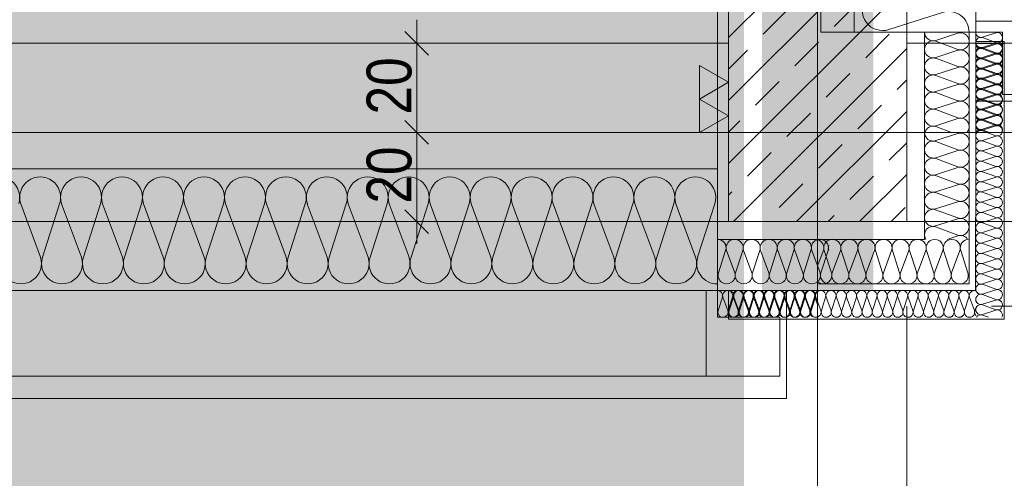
# Model space of a CAD drawing. Extents: x -620 to 300, y 62 to 1162.
# Tile 4 of 49: x -491 to -447, y 204 to 225. Entities that reach past the tile are written whole.
import ezdxf
from ezdxf.lldxf.tags import DXFTag

# ---------------------------------------------------------------- set-up
doc = ezdxf.new("R2010")
doc.units = 0
doc.layers.get('0').update_dxf_attribs({"lineweight": 13})
for name, color, linetype, lineweight, true_color in [('30 -33 Aussenwände- 2 nichttragend', 7, 'Continuous', 9, 0x003dff), ('30 -33 Aussenwände- 3 Aussenstützen', 7, 'Continuous', 50, 0x0000dd), ('30 -33 Aussenwände- 7 Fassade_ Elemente', 7, 'Continuous', 9, 0x00aacc), ('30 -35 Decken- 1 Konstruktion-Träger- Stahlbeton', 7, 'Continuous', 13, 0x33aa00), ('70 -72 Beschriftung- 1 Beschriftung allgemein', 7, 'Continuous', 9, 0xff6633), ('70 -72 Beschriftung- 2 Beschriftung Bauteile', 7, 'Continuous', 9, 0x9999ff), ('70 -76 Bemaßung- 2 Allgemein', 9, 'Continuous', 5, 0x808080), ('iwb_Layout BA_Markierung', 7, 'Continuous', 9, 0xbadcdc), ('iwb_Schraffur_F90_feuerbestaendig', 1, 'Continuous', 13, 0xff0000), ('iwb_Schraffur_Unterzug', 7, 'Continuous', 5, 0xffffcc)]:
    doc.layers.add(name, color=color, linetype=linetype, lineweight=lineweight, true_color=true_color)
doc.layers.add('70 -71 Achsen- 1 Gebäudeachsen', color=7, linetype='STRICHPUNKT2-A06G945V8I', lineweight=18)
doc.styles.get("Standard").update_dxf_attribs({"font": 'ARIALN.TTF'})
tags = doc.linetypes.add('fein_strichliert-A06G945W8I', pattern=[4, 1, -2, 1]).pattern_tags.tags
tags[8:9] = [DXFTag(74, 4), DXFTag(75, 0), DXFTag(340, '0'), DXFTag(46, 0.0), DXFTag(50, 0.0), DXFTag(44, 0.0), DXFTag(45, 0.0)]
tags[6:7] = [DXFTag(74, 4), DXFTag(75, 0), DXFTag(340, '0'), DXFTag(46, 0.0), DXFTag(50, 0.0), DXFTag(44, 0.0), DXFTag(45, 0.0)]
tags[4:5] = [DXFTag(74, 4), DXFTag(75, 0), DXFTag(340, '0'), DXFTag(46, 0.0), DXFTag(50, 0.0), DXFTag(44, 0.0), DXFTag(45, 0.0)]
tags = doc.linetypes.add('STRICHPUNKT2-A06G945V8I', pattern=[12.7, 6.35, -3.175, 0, -3.175]).pattern_tags.tags
tags[10:11] = [DXFTag(74, 4), DXFTag(75, 0), DXFTag(340, '0'), DXFTag(46, 0.0), DXFTag(50, 0.0), DXFTag(44, 0.0), DXFTag(45, 0.0)]
tags[8:9] = [DXFTag(74, 4), DXFTag(75, 0), DXFTag(340, '0'), DXFTag(46, 0.0), DXFTag(50, 0.0), DXFTag(44, 0.0), DXFTag(45, 0.0)]
tags[6:7] = [DXFTag(74, 4), DXFTag(75, 0), DXFTag(340, '0'), DXFTag(46, 0.0), DXFTag(50, 0.0), DXFTag(44, 0.0), DXFTag(45, 0.0)]
tags[4:5] = [DXFTag(74, 4), DXFTag(75, 0), DXFTag(340, '0'), DXFTag(46, 0.0), DXFTag(50, 0.0), DXFTag(44, 0.0), DXFTag(45, 0.0)]

# ---------------------------------------------------------------- blocks, each defined once
blk = doc.blocks.new('Polygon-A06G945N8I')
at = {"color": 0, "linetype": 'ByBlock', "lineweight": -2, "ltscale": 0.13}
blk.add_solid([(-458.903, 86.609), (-538.631, 86.396), (-458.736, 1083.814), (-538.631, 1083.814)], dxfattribs=at)
blk = doc.blocks.new('Referenz-A06G945X8I')
at = {"layer": '30 -33 Aussenwände- 2 nichttragend', "color": 0, "linetype": 'fein_strichliert-A06G945W8I', "lineweight": -2, "ltscale": 0.13}
blk.add_line((-538.631, 215.453), (-459.58, 215.453), dxfattribs=at)
at = {"layer": '30 -33 Aussenwände- 3 Aussenstützen', "color": 0, "lineweight": -2}
for p, q in [((-459.58, 223.713), (-455.839, 227.453)), ((-459.58, 220.884), (-453.01, 227.453)), ((-459.58, 218.056), (-451.58, 226.056)), ((-454.837, 224.213), (-453.776, 225.273)), ((-458.019, 223.859), (-456.958, 224.92)), ((-453.423, 222.799), (-452.362, 223.859)), ((-456.604, 222.445), (-455.544, 223.506)), ((-459.58, 222.298), (-458.726, 223.152)), ((-459.354, 215.453), (-451.58, 223.227)), ((-455.19, 221.031), (-454.13, 222.092)), ((-458.372, 220.677), (-457.312, 221.738)), ((-452.008, 221.384), (-451.58, 221.813)), ((-453.776, 219.617), (-452.715, 220.677)), ((-456.958, 219.263), (-455.897, 220.324)), ((-456.525, 215.453), (-451.58, 220.399)), ((-455.58, 218.453), (-455.58, 220.453)), ((-459.58, 219.47), (-459.079, 219.97)), ((-456.58, 219.453), (-454.58, 219.453)), ((-455.544, 217.849), (-454.483, 218.91)), ((-452.362, 218.202), (-451.58, 218.985)), ((-458.726, 217.495), (-457.665, 218.556)), ((-454.13, 216.435), (-453.069, 217.495)), ((-453.697, 215.453), (-451.58, 217.571)), ((-457.312, 216.081), (-456.251, 217.142)), ((-459.58, 216.642), (-459.433, 216.788)), ((-455.111, 215.453), (-454.837, 215.728)), ((-452.282, 215.453), (-451.655, 216.081))]:
    blk.add_line(p, q, dxfattribs=at)
at = {"layer": '30 -33 Aussenwände- 3 Aussenstützen', "color": 0, "linetype": 'Continuous', "lineweight": -2, "ltscale": 0.13}
for p, q in [((-459.58, 227.453), (-459.58, 215.453)), ((-451.58, 215.453), (-451.58, 227.453)), ((-459.58, 215.453), (-451.58, 215.453))]:
    blk.add_line(p, q, dxfattribs=at)
at = {"layer": '30 -33 Aussenwände- 7 Fassade_ Elemente', "color": 0, "linetype": 'Continuous', "lineweight": -2, "ltscale": 0.13}
for p, q in [((-448.48, 324.953), (-448.48, 218.953)), ((-455.44, 319.953), (-455.44, 223.953)), ((-453.94, 223.953), (-453.94, 319.953)), ((-448.48, 224.453), (-448.48, 319.453)), ((-460.08, 227.453), (-460.08, 212.353)), ((-449.98, 224.84), (-452.38, 224.069)), ((-448.48, 224.453), (-448.48, 223.953)), ((-444.64, 224.453), (-448.48, 224.453)), ((-444.64, 224.453), (-448.48, 224.453)), ((-455.44, 223.953), (-448.48, 223.953)), ((-450.78, 223.953), (-453.94, 223.953)), ((-450.78, 218.953), (-450.78, 223.953)), ((-450.28, 223.584), (-449.28, 223.905)), ((-448.78, 218.952), (-448.78, 223.975)), ((-448.48, 223.953), (-447.28, 223.953)), ((-448.48, 223.953), (-448.48, 220.853)), ((-448.179, 223.732), (-447.579, 223.924)), ((-447.58, 223.487), (-448.179, 223.709)), ((-447.28, 223.953), (-447.28, 221.153)), ((-449.28, 223.177), (-450.28, 223.546)), ((-448.483, 223.45), (-447.203, 223.45)), ((-448.48, 223.533), (-447.2, 223.533)), ((-448.183, 223.228), (-447.583, 223.421)), ((-448.18, 223.272), (-447.58, 223.464)), ((-447.58, 223.027), (-448.18, 223.249)), ((-447.2, 218.952), (-447.2, 223.533)), ((-450.28, 222.818), (-449.28, 223.139)), ((-447.583, 222.984), (-448.183, 223.206)), ((-448.183, 222.769), (-447.583, 222.962)), ((-448.183, 222.769), (-447.583, 222.962)), ((-448.18, 222.812), (-447.58, 223.005)), ((-449.28, 222.411), (-450.28, 222.78)), ((-450.28, 222.052), (-449.28, 222.373)), ((-447.583, 222.524), (-448.183, 222.746)), ((-447.583, 222.524), (-448.183, 222.746)), ((-448.183, 222.309), (-447.583, 222.502)), ((-448.181, 222.353), (-447.58, 222.545)), ((-447.58, 222.568), (-448.18, 222.79)), ((-449.28, 221.645), (-450.28, 222.014)), ((-447.583, 222.065), (-448.183, 222.287)), ((-448.183, 221.849), (-447.583, 222.042)), ((-447.581, 222.108), (-448.181, 222.33)), ((-448.181, 221.893), (-447.581, 222.085)), ((-450.28, 221.286), (-449.28, 221.607)), ((-447.583, 221.605), (-448.183, 221.827)), ((-448.183, 221.39), (-447.583, 221.583)), ((-447.581, 221.648), (-448.181, 221.871)), ((-448.181, 221.433), (-447.581, 221.626)), ((-449.28, 220.878), (-450.28, 221.248)), ((-447.583, 221.146), (-448.183, 221.367)), ((-448.183, 220.93), (-447.583, 221.123)), ((-448.182, 220.974), (-447.581, 221.166)), ((-447.581, 221.189), (-448.181, 221.411)), ((-447.28, 221.153), (-444.64, 221.153)), ((-450.28, 220.52), (-449.28, 220.841)), ((-448.48, 220.853), (-443.64, 220.853)), ((-447.583, 220.686), (-448.183, 220.908)), ((-448.183, 220.471), (-447.583, 220.663)), ((-447.582, 220.729), (-448.182, 220.951)), ((-448.182, 220.514), (-447.582, 220.707)), ((-447.2, 220.853), (-447.2, 211.073)), ((-455.58, 218.453), (-455.58, 220.453)), ((-455.58, 218.453), (-455.58, 220.453)), ((-449.28, 220.112), (-450.28, 220.482)), ((-447.583, 220.226), (-448.183, 220.448)), ((-448.183, 220.011), (-447.583, 220.204)), ((-447.582, 220.269), (-448.182, 220.492)), ((-448.182, 220.055), (-447.582, 220.247)), ((-450.28, 219.754), (-449.28, 220.075)), ((-450.28, 219.716), (-449.569, 219.453)), ((-447.583, 219.767), (-448.183, 219.988)), ((-448.183, 219.595), (-447.582, 219.787)), ((-448.183, 219.551), (-447.583, 219.744)), ((-447.582, 219.81), (-448.182, 220.032)), ((-454.58, 219.453), (-456.58, 219.453)), ((-454.58, 219.453), (-456.58, 219.453)), ((-450.279, 219.084), (-449.279, 219.405)), ((-448.183, 219.572), (-447.861, 219.453)), ((-447.583, 219.307), (-448.183, 219.529)), ((-448.183, 219.092), (-447.583, 219.285)), ((-450.78, 218.953), (-450.783, 214.653)), ((-449.28, 218.676), (-450.28, 219.047)), ((-448.78, 218.952), (-448.784, 212.653)), ((-448.48, 218.952), (-448.485, 212.353)), ((-447.583, 218.847), (-448.183, 219.069)), ((-448.183, 218.632), (-447.583, 218.825)), ((-450.28, 218.318), (-449.28, 218.639)), ((-450.28, 218.318), (-449.28, 218.639)), ((-447.583, 218.388), (-448.183, 218.61)), ((-449.28, 217.91), (-450.28, 218.281)), ((-449.28, 217.91), (-450.28, 218.281)), ((-448.183, 218.172), (-447.583, 218.365)), ((-447.583, 217.928), (-448.183, 218.15)), ((-460.08, 217.813), (-538.631, 217.813)), ((-460.08, 214.653), (-460.08, 217.813)), ((-450.281, 217.552), (-449.28, 217.873)), ((-449.281, 217.144), (-450.281, 217.515)), ((-448.183, 217.713), (-447.583, 217.906)), ((-447.583, 217.468), (-448.183, 217.69)), ((-450.281, 216.786), (-449.281, 217.107)), ((-450.281, 216.786), (-449.281, 217.107)), ((-448.183, 217.253), (-447.583, 217.446)), ((-447.583, 217.009), (-448.183, 217.231)), ((-449.282, 216.378), (-450.281, 216.749)), ((-449.282, 216.378), (-450.281, 216.749)), ((-448.183, 216.794), (-447.583, 216.986)), ((-447.583, 216.549), (-448.183, 216.771)), ((-491.36, 216.253), (-490.473, 213.853)), ((-490.383, 213.853), (-489.612, 216.253)), ((-489.522, 216.253), (-488.635, 213.853)), ((-488.545, 213.853), (-487.773, 216.253)), ((-487.683, 216.253), (-486.796, 213.853)), ((-486.706, 213.853), (-485.935, 216.253)), ((-485.845, 216.253), (-484.958, 213.853)), ((-484.868, 213.853), (-484.096, 216.253)), ((-484.006, 216.253), (-483.119, 213.853)), ((-483.029, 213.853), (-482.258, 216.253)), ((-482.168, 216.253), (-481.28, 213.853)), ((-481.19, 213.853), (-480.419, 216.253)), ((-480.329, 216.253), (-479.442, 213.853)), ((-479.352, 213.853), (-478.581, 216.253)), ((-478.491, 216.253), (-477.603, 213.853)), ((-477.513, 213.853), (-476.742, 216.253)), ((-476.652, 216.253), (-475.765, 213.853)), ((-475.675, 213.853), (-474.904, 216.253)), ((-474.814, 216.253), (-473.926, 213.853)), ((-473.836, 213.853), (-473.065, 216.253)), ((-472.975, 216.253), (-472.088, 213.853)), ((-471.998, 213.853), (-471.226, 216.253)), ((-471.136, 216.253), (-470.249, 213.853)), ((-470.159, 213.853), (-469.388, 216.253)), ((-469.298, 216.253), (-468.411, 213.853)), ((-468.321, 213.853), (-467.549, 216.253)), ((-467.459, 216.253), (-466.572, 213.853)), ((-466.482, 213.853), (-465.711, 216.253)), ((-465.621, 216.253), (-464.734, 213.853)), ((-464.644, 213.853), (-463.872, 216.253)), ((-463.782, 216.253), (-462.895, 213.853)), ((-462.805, 213.853), (-462.034, 216.253)), ((-461.944, 216.253), (-461.057, 213.853)), ((-460.967, 213.853), (-460.195, 216.253)), ((-450.282, 216.02), (-449.282, 216.341)), ((-450.282, 216.02), (-449.282, 216.341)), ((-448.183, 216.334), (-447.583, 216.527)), ((-447.583, 216.09), (-448.183, 216.311)), ((-449.282, 215.612), (-450.282, 215.982)), ((-448.183, 215.874), (-447.583, 216.067)), ((-447.583, 215.63), (-448.183, 215.852)), ((-450.282, 215.254), (-449.282, 215.575)), ((-448.183, 215.415), (-447.583, 215.607)), ((-447.583, 215.17), (-448.183, 215.392)), ((-449.283, 214.846), (-450.282, 215.216)), ((-448.183, 214.955), (-447.583, 215.148)), ((-447.583, 214.711), (-448.183, 214.933)), ((-455.08, 214.653), (-460.08, 214.653)), ((-450.783, 214.653), (-455.58, 214.653)), ((-449.769, 214.653), (-449.283, 214.809)), ((-448.183, 214.495), (-447.583, 214.688)), ((-447.583, 214.251), (-448.183, 214.473)), ((-459.71, 214.153), (-460.031, 213.153)), ((-459.303, 213.153), (-459.672, 214.153)), ((-458.944, 214.153), (-459.265, 213.153)), ((-458.537, 213.153), (-458.906, 214.153)), ((-458.178, 214.153), (-458.499, 213.153)), ((-457.771, 213.153), (-458.14, 214.153)), ((-457.412, 214.153), (-457.733, 213.153)), ((-457.005, 213.153), (-457.374, 214.153)), ((-456.646, 214.153), (-456.967, 213.153)), ((-456.239, 213.153), (-456.608, 214.153)), ((-455.88, 214.153), (-456.201, 213.153)), ((-455.473, 213.153), (-455.842, 214.153)), ((-455.322, 214.153), (-455.58, 213.458)), ((-455.114, 214.153), (-455.435, 213.153)), ((-455.285, 214.153), (-454.964, 213.153)), ((-454.926, 213.153), (-454.556, 214.153)), ((-454.519, 214.153), (-454.197, 213.153)), ((-454.519, 214.153), (-454.197, 213.153)), ((-454.16, 213.153), (-453.79, 214.153)), ((-454.16, 213.153), (-453.79, 214.153)), ((-453.753, 214.153), (-453.431, 213.153)), ((-453.753, 214.153), (-453.431, 213.153)), ((-453.394, 213.153), (-453.024, 214.153)), ((-452.987, 214.153), (-452.665, 213.153)), ((-452.628, 213.153), (-452.258, 214.153)), ((-452.221, 214.153), (-451.899, 213.153)), ((-451.862, 213.153), (-451.492, 214.153)), ((-451.455, 214.153), (-451.133, 213.153)), ((-451.096, 213.153), (-450.726, 214.153)), ((-450.689, 214.153), (-450.367, 213.153)), ((-450.33, 213.153), (-449.96, 214.153)), ((-450.33, 213.153), (-449.96, 214.153)), ((-449.923, 214.153), (-449.601, 213.153)), ((-449.923, 214.153), (-449.601, 213.153)), ((-449.564, 213.153), (-449.194, 214.153)), ((-449.156, 214.153), (-448.835, 213.153)), ((-448.183, 214.036), (-447.583, 214.229)), ((-447.583, 213.791), (-448.183, 214.013)), ((-448.183, 213.576), (-447.583, 213.769)), ((-447.583, 213.332), (-448.183, 213.554)), ((-448.183, 213.116), (-447.583, 213.309)), ((-447.583, 212.872), (-448.183, 213.094)), ((-448.784, 212.653), (-455.58, 212.653)), ((-448.183, 212.657), (-447.583, 212.85)), ((-447.583, 212.413), (-448.183, 212.634)), ((-460.58, 212.353), (-538.631, 212.353)), ((-538.631, 212.353), (-455.08, 212.353)), ((-460.58, 208.513), (-460.58, 212.353)), ((-460.58, 212.353), (-460.08, 212.353)), ((-460.58, 208.513), (-460.58, 212.353)), ((-460.08, 212.353), (-456.98, 212.353)), ((-460.08, 212.353), (-460.08, 211.153)), ((-459.58, 211.073), (-459.58, 212.353)), ((-459.58, 211.073), (-459.58, 212.353)), ((-456.98, 212.353), (-456.98, 207.513)), ((-448.485, 212.353), (-455.58, 212.353)), ((-448.183, 212.197), (-447.583, 212.39)), ((-448.183, 212.197), (-447.583, 212.39)), ((-459.858, 212.053), (-460.05, 211.453)), ((-459.613, 211.453), (-459.835, 212.053)), ((-459.398, 212.054), (-459.59, 211.454)), ((-459.358, 212.053), (-459.551, 211.453)), ((-459.153, 211.454), (-459.376, 212.054)), ((-459.114, 211.453), (-459.335, 212.053)), ((-458.938, 212.054), (-459.131, 211.454)), ((-458.898, 212.053), (-459.091, 211.453)), ((-458.898, 212.053), (-459.091, 211.453)), ((-458.694, 211.454), (-458.916, 212.054)), ((-458.654, 211.453), (-458.876, 212.053)), ((-458.654, 211.453), (-458.876, 212.053)), ((-458.479, 212.054), (-458.671, 211.454)), ((-458.439, 212.053), (-458.631, 211.453)), ((-458.234, 211.455), (-458.456, 212.054)), ((-458.194, 211.453), (-458.416, 212.053)), ((-458.019, 212.055), (-458.212, 211.455)), ((-457.979, 212.053), (-458.172, 211.453)), ((-457.774, 211.455), (-457.997, 212.055)), ((-457.735, 211.453), (-457.956, 212.053)), ((-457.56, 212.055), (-457.752, 211.455)), ((-457.519, 212.053), (-457.712, 211.453)), ((-457.315, 211.455), (-457.537, 212.055)), ((-457.275, 211.453), (-457.497, 212.053)), ((-457.1, 212.055), (-457.292, 211.455)), ((-457.06, 212.053), (-457.252, 211.453)), ((-456.855, 211.456), (-457.077, 212.055)), ((-456.815, 211.453), (-457.037, 212.053)), ((-456.64, 212.056), (-456.833, 211.456)), ((-456.6, 212.053), (-456.793, 211.453)), ((-456.396, 211.456), (-456.618, 212.056)), ((-456.356, 211.453), (-456.578, 212.053)), ((-456.181, 212.056), (-456.373, 211.456)), ((-456.14, 212.053), (-456.333, 211.453)), ((-455.936, 211.456), (-456.158, 212.056)), ((-455.896, 211.453), (-456.118, 212.053)), ((-455.721, 212.056), (-455.913, 211.456)), ((-455.681, 212.053), (-455.874, 211.453)), ((-455.699, 212.056), (-455.579, 211.735)), ((-455.436, 211.453), (-455.658, 212.053)), ((-455.221, 212.053), (-455.414, 211.453)), ((-454.977, 211.453), (-455.199, 212.053)), ((-454.762, 212.053), (-454.954, 211.453)), ((-454.517, 211.453), (-454.739, 212.053)), ((-454.302, 212.053), (-454.495, 211.453)), ((-454.058, 211.453), (-454.279, 212.053)), ((-453.842, 212.053), (-454.035, 211.453)), ((-453.598, 211.453), (-453.82, 212.053)), ((-453.383, 212.053), (-453.575, 211.453)), ((-453.138, 211.453), (-453.36, 212.053)), ((-452.923, 212.053), (-453.116, 211.453)), ((-452.679, 211.453), (-452.9, 212.053)), ((-452.463, 212.053), (-452.656, 211.453)), ((-452.219, 211.453), (-452.441, 212.053)), ((-452.004, 212.053), (-452.197, 211.453)), ((-451.759, 211.453), (-451.981, 212.053)), ((-451.544, 212.053), (-451.737, 211.453)), ((-451.3, 211.453), (-451.522, 212.053)), ((-451.084, 212.053), (-451.277, 211.453)), ((-450.84, 211.453), (-451.062, 212.053)), ((-450.625, 212.053), (-450.818, 211.453)), ((-450.381, 211.453), (-450.602, 212.053)), ((-450.165, 212.053), (-450.358, 211.453)), ((-449.921, 211.453), (-450.143, 212.053)), ((-449.706, 212.053), (-449.898, 211.453)), ((-449.706, 212.053), (-449.898, 211.453)), ((-449.461, 211.453), (-449.683, 212.053)), ((-449.461, 211.453), (-449.683, 212.053)), ((-449.246, 212.053), (-449.439, 211.453)), ((-449.246, 212.053), (-449.439, 211.453)), ((-449.002, 211.453), (-449.223, 212.053)), ((-448.786, 212.053), (-448.979, 211.453)), ((-448.542, 211.453), (-448.764, 212.053)), ((-447.583, 211.953), (-448.183, 212.175)), ((-447.583, 211.953), (-448.183, 212.175)), ((-448.183, 211.738), (-447.583, 211.93)), ((-448.183, 211.738), (-447.583, 211.93)), ((-448.48, 211.578), (-448.519, 211.453)), ((-447.583, 211.493), (-448.183, 211.715)), ((-448.183, 211.278), (-447.583, 211.471)), ((-460.08, 211.153), (-457.28, 211.153)), ((-447.2, 211.073), (-459.58, 211.073)), ((-457.28, 211.153), (-457.28, 208.513)), ((-448.183, 211.255), (-447.907, 211.153)), ((-538.631, 208.513), (-460.58, 208.513)), ((-457.28, 208.513), (-460.58, 208.513)), ((-456.98, 207.513), (-538.631, 207.513))]:
    blk.add_line(p, q, dxfattribs=at)
at = {"layer": '30 -33 Aussenwände- 7 Fassade_ Elemente', "color": 0, "linetype": 'fein_strichliert-A06G945W8I', "lineweight": -2, "ltscale": 0.13}
for p, q in [((-451.58, 149.253), (-451.58, 211.653)), ((31.62, 211.653), (-447.78, 211.653))]:
    blk.add_line(p, q, dxfattribs=at)
at = {"layer": '30 -33 Aussenwände- 7 Fassade_ Elemente', "color": 0, "linetype": 'Continuous', "lineweight": -2, "ltscale": 0.13}
for centre, major_axis, end_param in [((-452.661, 224.943), (0.282, 0.874), 3.765224), ((-449.698, 223.966), (0.918, -0.013), 1.896254), ((-450.397, 223.948), (-0.383, 0.005), 1.896254), ((-449.162, 223.541), (-0.117, -0.364), 3.765224), ((-448.25, 223.491), (0.071, 0.219), 3.764652), ((-448.25, 223.95), (-0.23, 0.003), 1.896254), ((-447.509, 223.705), (-0.071, -0.219), 3.765224), ((-450.397, 223.182), (0.117, 0.364), 3.764652), ((-448.25, 223.031), (0.071, 0.219), 3.764652), ((-448.253, 223.447), (-0.23, 0.003), 1.896254), ((-447.512, 223.203), (-0.07, -0.219), 3.765224), ((-447.509, 223.246), (-0.071, -0.219), 3.765224), ((-450.397, 222.416), (0.117, 0.364), 3.764652), ((-449.162, 222.775), (-0.117, -0.364), 3.765224), ((-448.253, 222.987), (0.07, 0.219), 3.764652), ((-448.253, 222.987), (0.07, 0.219), 3.764652), ((-448.251, 222.571), (0.071, 0.219), 3.764652), ((-447.512, 222.743), (-0.07, -0.219), 3.765224), ((-447.512, 222.743), (-0.07, -0.219), 3.765224), ((-447.51, 222.786), (-0.071, -0.219), 3.765224), ((-449.162, 222.009), (-0.117, -0.364), 3.765224), ((-448.253, 222.528), (0.07, 0.219), 3.764652), ((-448.253, 222.528), (0.07, 0.219), 3.764652), ((-448.251, 222.112), (0.071, 0.219), 3.764652), ((-447.512, 222.283), (-0.07, -0.219), 3.765224), ((-447.51, 222.326), (-0.071, -0.219), 3.765224), ((-450.397, 221.65), (0.117, 0.364), 3.764652), ((-450.397, 221.65), (0.117, 0.364), 1.254884), ((-448.253, 222.068), (0.07, 0.219), 3.764652), ((-447.512, 221.824), (-0.07, -0.219), 3.765224), ((-447.51, 221.867), (-0.071, -0.219), 3.765224), ((-450.397, 221.65), (-0.31, 0.225), 1.254884), ((-449.162, 221.243), (-0.117, -0.364), 3.765224), ((-449.162, 221.243), (0.31, 0.225), 1.255075), ((-448.253, 221.608), (0.07, 0.219), 3.764652), ((-448.251, 221.652), (0.071, 0.219), 3.764652), ((-447.512, 221.364), (-0.07, -0.219), 3.765224), ((-447.511, 221.407), (-0.071, -0.219), 3.765224), ((-450.397, 220.884), (0.117, 0.364), 3.764652), ((-450.397, 220.884), (-0.31, 0.225), 1.254884), ((-450.397, 221.65), (-0.31, -0.225), 1.254884), ((-450.397, 220.884), (0.117, 0.364), 1.254884), ((-449.162, 221.243), (0.31, -0.225), 1.255075), ((-448.253, 221.149), (0.07, 0.219), 3.764652), ((-448.252, 221.192), (0.071, 0.219), 3.764652), ((-447.512, 220.904), (-0.07, -0.219), 3.765224), ((-447.511, 220.948), (-0.071, -0.219), 3.765224), ((-450.397, 220.884), (-0.31, -0.225), 1.254884), ((-449.162, 221.243), (-0.117, -0.364), 1.255075), ((-449.162, 220.477), (-0.117, -0.364), 3.765224), ((-449.162, 220.477), (0.31, 0.225), 1.255075), ((-449.162, 220.477), (0.31, -0.225), 1.255075), ((-448.253, 220.689), (0.07, 0.219), 3.764652), ((-448.252, 220.733), (0.071, 0.219), 3.764652), ((-448.252, 220.733), (-0.186, 0.135), 1.254884), ((-448.252, 220.733), (0.071, 0.219), 1.254884), ((-448.252, 220.733), (-0.186, -0.135), 1.254884), ((-447.512, 220.445), (-0.07, -0.219), 3.765224), ((-447.511, 220.488), (-0.071, -0.219), 3.765224), ((-447.511, 220.488), (0.186, 0.135), 1.255075), ((-447.511, 220.488), (0.186, -0.135), 1.255075), ((-450.397, 220.118), (-0.31, 0.225), 1.254884), ((-450.397, 220.118), (0.117, 0.364), 1.254884), ((-449.162, 220.477), (-0.117, -0.364), 1.255075), ((-448.252, 220.273), (0.071, 0.219), 3.764652), ((-448.253, 220.23), (0.07, 0.219), 3.764652), ((-448.252, 220.273), (-0.186, 0.135), 1.254884), ((-448.252, 220.273), (0.071, 0.219), 1.254884), ((-447.512, 219.985), (-0.07, -0.219), 3.765224), ((-447.511, 220.488), (-0.071, -0.219), 1.255075), ((-447.512, 220.028), (-0.071, -0.219), 3.765224), ((-447.512, 220.028), (0.186, 0.135), 1.255075), ((-447.512, 220.028), (0.186, -0.135), 1.255075), ((-450.397, 219.352), (0.117, 0.364), 1.613483), ((-450.397, 220.118), (-0.31, -0.225), 1.254884), ((-449.162, 219.711), (0.283, -0.257), 2.619646), ((-448.253, 219.77), (0.07, 0.219), 3.764652), ((-448.253, 219.814), (-0.186, 0.135), 1.254884), ((-448.253, 219.814), (0.071, 0.219), 1.254884), ((-448.252, 220.273), (-0.186, -0.135), 1.254884), ((-447.512, 219.526), (-0.07, -0.219), 3.765224), ((-447.512, 220.028), (-0.071, -0.219), 1.255075), ((-447.512, 219.569), (0.198, -0.116), 2.411197), ((-450.397, 219.449), (-0.383, 0.006), 1.896254), ((-449.162, 219.04), (-0.118, -0.364), 3.765224), ((-448.253, 219.31), (0.07, 0.219), 3.764652), ((-448.253, 219.354), (0.071, 0.219), 1.434048), ((-448.253, 219.814), (-0.186, -0.135), 1.254884), ((-447.512, 219.066), (-0.07, -0.219), 3.765224), ((-450.397, 218.683), (0.118, 0.364), 3.764652), ((-450.397, 218.683), (0.118, 0.364), 3.764652), ((-448.253, 218.851), (0.07, 0.219), 3.764652), ((-447.512, 218.606), (-0.07, -0.219), 3.765224), ((-449.163, 218.274), (-0.118, -0.364), 3.765224), ((-449.163, 218.274), (-0.118, -0.364), 3.765224), ((-448.253, 218.391), (0.07, 0.219), 3.764652), ((-447.512, 218.147), (-0.07, -0.219), 3.765224), ((-450.398, 217.916), (0.118, 0.364), 3.764652), ((-450.398, 217.916), (0.118, 0.364), 3.764652), ((-448.253, 217.931), (0.07, 0.219), 3.764652), ((-447.512, 217.687), (-0.07, -0.219), 3.765224), ((-492.325, 216.535), (0.874, -0.282), 3.765224), ((-490.486, 216.535), (0.874, -0.282), 3.765224), ((-488.648, 216.535), (0.874, -0.282), 3.765224), ((-486.809, 216.535), (0.874, -0.282), 3.765224), ((-484.97, 216.535), (0.874, -0.282), 3.765224), ((-483.132, 216.535), (0.874, -0.282), 3.765224), ((-481.293, 216.535), (0.874, -0.282), 3.765224), ((-479.455, 216.535), (0.874, -0.282), 3.765224), ((-477.616, 216.535), (0.874, -0.282), 3.765224), ((-475.778, 216.535), (0.874, -0.282), 3.765224), ((-473.939, 216.535), (0.874, -0.282), 3.765224), ((-472.101, 216.535), (0.874, -0.282), 3.765224), ((-470.262, 216.535), (0.874, -0.282), 3.765224), ((-468.424, 216.535), (0.874, -0.282), 3.765224), ((-466.585, 216.535), (0.874, -0.282), 3.765224), ((-464.747, 216.535), (0.874, -0.282), 3.765224), ((-462.908, 216.535), (0.874, -0.282), 3.765224), ((-461.07, 216.535), (0.874, -0.282), 3.765224), ((-450.398, 217.15), (0.118, 0.364), 3.764652), ((-450.398, 217.15), (0.118, 0.364), 1.254884), ((-449.163, 217.508), (-0.118, -0.364), 3.765224), ((-448.253, 217.472), (0.07, 0.219), 3.764652), ((-450.398, 217.15), (-0.31, 0.225), 1.254884), ((-449.164, 216.742), (-0.118, -0.364), 3.765224), ((-449.164, 216.742), (0.31, 0.224), 1.255075), ((-448.253, 217.012), (0.07, 0.219), 3.764652), ((-447.512, 217.227), (-0.07, -0.219), 3.765224), ((-450.399, 216.384), (0.118, 0.364), 3.764652), ((-450.398, 217.15), (-0.31, -0.224), 1.254884), ((-450.399, 216.384), (0.118, 0.364), 1.254884), ((-449.164, 216.742), (0.31, -0.225), 1.255075), ((-448.253, 216.552), (0.07, 0.219), 3.764652), ((-447.512, 216.768), (-0.07, -0.219), 3.765224), ((-450.399, 216.384), (-0.31, 0.225), 1.254884), ((-449.164, 216.742), (-0.118, -0.364), 1.255075), ((-449.164, 215.976), (-0.118, -0.364), 3.765224), ((-449.164, 215.976), (0.31, 0.224), 1.255075), ((-449.164, 215.976), (0.31, -0.225), 1.255075), ((-448.253, 216.093), (0.07, 0.219), 3.764652), ((-447.512, 216.308), (-0.07, -0.219), 3.765224), ((-450.399, 215.618), (-0.31, 0.225), 1.254884), ((-450.399, 216.384), (-0.31, -0.224), 1.254884), ((-450.399, 215.618), (0.118, 0.364), 1.254884), ((-449.164, 215.976), (-0.118, -0.364), 1.255075), ((-448.253, 215.633), (0.07, 0.219), 3.764652), ((-447.512, 215.849), (-0.07, -0.219), 3.765224), ((-450.399, 215.618), (-0.31, -0.224), 1.254884), ((-449.165, 215.21), (0.31, 0.224), 1.255075), ((-449.165, 215.21), (0.31, -0.225), 1.255075), ((-448.253, 215.174), (0.07, 0.219), 3.764652), ((-447.512, 215.389), (-0.07, -0.219), 3.765224), ((-450.4, 214.852), (0.118, 0.364), 2.429518), ((-449.165, 215.21), (-0.118, -0.364), 1.255075), ((-449.166, 214.444), (0.321, 0.208), 1.307885), ((-448.253, 214.714), (0.07, 0.219), 3.764652), ((-447.512, 214.929), (-0.07, -0.219), 3.765224), ((-460.074, 214.271), (0.364, -0.117), 1.896254), ((-459.308, 214.271), (0.364, -0.117), 3.764652), ((-458.542, 214.271), (0.364, -0.117), 3.764652), ((-457.776, 214.271), (0.364, -0.117), 3.764652), ((-457.01, 214.271), (0.364, -0.117), 3.764652), ((-457.01, 214.271), (-0.225, 0.31), 1.254884), ((-457.01, 214.271), (0.225, 0.31), 1.254884), ((-457.01, 214.271), (0.364, -0.117), 1.254884), ((-456.244, 214.271), (0.364, -0.117), 3.764652), ((-456.244, 214.271), (-0.225, 0.31), 1.254884), ((-456.244, 214.271), (0.225, 0.31), 1.254884), ((-456.244, 214.271), (0.364, -0.117), 1.254884), ((-455.478, 214.271), (-0.225, 0.31), 1.254884), ((-455.478, 214.271), (0.225, 0.31), 1.254884), ((-455.687, 214.271), (0.364, -0.117), 1.598679), ((-454.921, 214.271), (-0.225, 0.31), 1.254884), ((-455.478, 214.271), (0.364, -0.117), 1.254884), ((-454.921, 214.271), (0.225, 0.31), 1.254884), ((-454.921, 214.271), (0.364, -0.117), 1.254884), ((-454.155, 214.271), (0.364, -0.117), 3.764652), ((-454.155, 214.271), (-0.225, 0.31), 1.254884), ((-454.155, 214.271), (0.225, 0.31), 1.254884), ((-454.155, 214.271), (0.364, -0.117), 1.254884), ((-453.389, 214.271), (0.364, -0.117), 3.764652), ((-453.389, 214.271), (-0.225, 0.31), 1.254884), ((-453.389, 214.271), (0.225, 0.31), 1.254884), ((-453.389, 214.271), (0.364, -0.117), 1.254884), ((-452.622, 214.271), (0.364, -0.117), 3.764652), ((-451.856, 214.271), (0.364, -0.117), 3.764652), ((-451.09, 214.271), (0.364, -0.117), 3.764652), ((-450.324, 214.271), (0.364, -0.117), 3.764652), ((-450.324, 214.271), (0.364, -0.117), 3.764652), ((-449.558, 214.271), (0.364, -0.117), 3.764652), ((-449.558, 214.271), (0.364, -0.117), 3.764652), ((-448.792, 214.271), (0.005, 0.383), 1.896254), ((-448.253, 214.254), (0.07, 0.219), 3.764652), ((-447.512, 214.47), (-0.07, -0.219), 3.765224), ((-454.712, 214.271), (-0.368, 0.106), 0.561694), ((-448.253, 213.795), (0.07, 0.219), 3.764652), ((-447.512, 214.01), (-0.07, -0.219), 3.765224), ((-491.347, 213.572), (-0.874, 0.282), 3.764652), ((-489.509, 213.572), (-0.874, 0.282), 3.764652), ((-487.67, 213.572), (-0.874, 0.282), 3.764652), ((-485.832, 213.572), (-0.874, 0.282), 3.764652), ((-483.993, 213.572), (-0.874, 0.282), 3.764652), ((-482.155, 213.572), (-0.874, 0.282), 3.764652), ((-480.316, 213.572), (-0.874, 0.282), 3.764652), ((-478.478, 213.572), (-0.874, 0.282), 3.764652), ((-476.639, 213.572), (-0.874, 0.282), 3.764652), ((-474.801, 213.572), (-0.874, 0.282), 3.764652), ((-472.962, 213.572), (-0.874, 0.282), 3.764652), ((-471.124, 213.572), (-0.874, 0.282), 3.764652), ((-469.285, 213.572), (-0.874, 0.282), 3.764652), ((-467.446, 213.572), (-0.874, 0.282), 3.764652), ((-465.608, 213.572), (-0.874, 0.282), 3.764652), ((-463.769, 213.572), (-0.874, 0.282), 3.764652), ((-461.931, 213.572), (-0.874, 0.282), 3.764652), ((-460.092, 213.572), (-0.874, 0.282), 1.896254), ((-448.253, 213.335), (0.07, 0.219), 3.764652), ((-447.512, 213.55), (-0.07, -0.219), 3.765224), ((-459.667, 213.036), (-0.364, 0.117), 3.765224), ((-458.901, 213.036), (-0.364, 0.117), 3.765224), ((-458.135, 213.036), (-0.364, 0.117), 3.765224), ((-457.369, 213.036), (-0.364, 0.117), 3.765224), ((-456.603, 213.036), (-0.364, 0.117), 3.765224), ((-456.603, 213.036), (-0.364, 0.117), 1.255075), ((-456.603, 213.036), (0.225, -0.31), 1.255075), ((-455.837, 213.036), (-0.364, 0.117), 1.255075), ((-455.837, 213.036), (-0.364, 0.117), 3.765224), ((-455.837, 213.036), (0.225, -0.31), 1.255075), ((-455.328, 213.036), (-0.252, -0.288), 2.600578), ((-455.071, 213.036), (-0.364, 0.117), 1.859564), ((-454.562, 213.036), (-0.364, 0.117), 3.765224), ((-454.562, 213.036), (-0.364, 0.117), 1.255075), ((-454.562, 213.036), (0.225, -0.31), 1.255075), ((-453.796, 213.036), (-0.364, 0.117), 3.765224), ((-453.796, 213.036), (-0.364, 0.117), 1.255075), ((-453.796, 213.036), (0.225, -0.31), 1.255075), ((-453.03, 213.036), (-0.364, 0.117), 3.765224), ((-452.264, 213.036), (-0.364, 0.117), 3.765224), ((-451.498, 213.036), (-0.364, 0.117), 3.765224), ((-450.731, 213.036), (-0.364, 0.117), 3.765224), ((-449.965, 213.036), (-0.364, 0.117), 3.765224), ((-449.965, 213.036), (-0.364, 0.117), 3.765224), ((-449.199, 213.036), (-0.364, 0.117), 3.765224), ((-448.253, 212.875), (0.07, 0.219), 3.764652), ((-447.512, 213.091), (-0.07, -0.219), 3.765224), ((-456.603, 213.036), (-0.225, -0.31), 1.255075), ((-455.837, 213.036), (-0.225, -0.31), 1.255075), ((-454.562, 213.036), (-0.225, -0.31), 1.255075), ((-453.796, 213.036), (-0.225, -0.31), 1.255075), ((-448.253, 212.416), (0.07, 0.219), 3.764652), ((-448.253, 212.416), (0.07, 0.219), 1.254884), ((-447.512, 212.631), (-0.07, -0.219), 3.765224), ((-460.076, 212.124), (0.219, -0.07), 1.896254), ((-459.617, 212.124), (0.219, -0.07), 3.764652), ((-459.576, 212.124), (0.219, -0.07), 1.896254), ((-459.157, 212.124), (0.219, -0.07), 3.764652), ((-459.117, 212.124), (0.219, -0.07), 3.764652), ((-459.117, 212.124), (0.219, -0.07), 3.764652), ((-458.697, 212.125), (0.219, -0.07), 3.764652), ((-458.657, 212.124), (0.219, -0.07), 3.764652), ((-458.657, 212.124), (0.219, -0.07), 3.764652), ((-458.238, 212.125), (0.219, -0.07), 3.764652), ((-458.197, 212.124), (0.219, -0.07), 3.764652), ((-457.778, 212.125), (0.219, -0.07), 3.764652), ((-457.738, 212.124), (0.219, -0.07), 3.764652), ((-457.319, 212.126), (0.219, -0.07), 3.764652), ((-457.278, 212.124), (0.219, -0.07), 3.764652), ((-456.859, 212.126), (0.219, -0.07), 3.764652), ((-456.859, 212.126), (-0.135, 0.186), 1.254884), ((-456.819, 212.124), (0.219, -0.07), 3.764652), ((-456.859, 212.126), (0.135, 0.186), 1.254884), ((-456.859, 212.126), (0.219, -0.07), 1.254884), ((-456.399, 212.126), (0.219, -0.07), 3.764652), ((-456.399, 212.126), (-0.135, 0.186), 1.254884), ((-456.359, 212.124), (0.219, -0.07), 3.764652), ((-456.399, 212.126), (0.135, 0.186), 1.254884), ((-456.399, 212.126), (0.219, -0.07), 1.254884), ((-455.94, 212.127), (-0.135, 0.186), 1.254884), ((-455.899, 212.124), (0.219, -0.07), 3.764652), ((-455.94, 212.127), (0.135, 0.186), 1.254884), ((-455.94, 212.127), (0.219, -0.07), 1.254884), ((-455.48, 212.127), (-0.1, 0.207), 1.434048), ((-455.44, 212.124), (0.219, -0.07), 3.764652), ((-454.98, 212.124), (0.219, -0.07), 3.764652), ((-454.52, 212.124), (0.219, -0.07), 3.764652), ((-454.061, 212.124), (0.219, -0.07), 3.764652), ((-453.601, 212.124), (0.219, -0.07), 3.764652), ((-453.142, 212.124), (0.219, -0.07), 3.764652), ((-452.682, 212.124), (0.219, -0.07), 3.764652), ((-452.222, 212.124), (0.219, -0.07), 3.764652), ((-451.763, 212.124), (0.219, -0.07), 3.764652), ((-451.303, 212.124), (0.219, -0.07), 3.764652), ((-450.843, 212.124), (0.219, -0.07), 3.764652), ((-450.384, 212.124), (0.219, -0.07), 3.764652), ((-449.924, 212.124), (0.219, -0.07), 3.764652), ((-449.924, 212.124), (-0.135, 0.186), 1.254884), ((-449.924, 212.124), (0.135, 0.186), 1.254884), ((-449.924, 212.124), (0.219, -0.07), 1.254884), ((-449.464, 212.124), (0.219, -0.07), 3.764652), ((-449.464, 212.124), (-0.135, 0.186), 1.254884), ((-449.464, 212.124), (0.135, 0.186), 1.254884), ((-449.464, 212.124), (0.219, -0.07), 1.254884), ((-449.005, 212.124), (-0.135, 0.186), 1.254884), ((-449.005, 212.124), (0.135, 0.186), 1.254884), ((-449.005, 212.124), (0.219, -0.07), 1.254884), ((-448.545, 212.124), (0.066, 0.22), 2.172087), ((-448.253, 212.416), (-0.186, 0.135), 1.254884), ((-448.253, 211.956), (0.07, 0.219), 3.764652), ((-448.253, 212.416), (-0.186, -0.135), 1.254884), ((-448.253, 211.956), (0.07, 0.219), 1.254884), ((-447.512, 212.171), (-0.07, -0.219), 3.765224), ((-447.512, 212.171), (0.186, 0.135), 1.255075), ((-447.512, 212.171), (0.186, -0.135), 1.255075), ((-448.253, 211.956), (-0.186, 0.135), 1.254884), ((-448.253, 211.956), (-0.186, -0.135), 1.254884), ((-447.512, 212.171), (-0.07, -0.219), 1.255075), ((-447.512, 211.712), (-0.07, -0.219), 3.765224), ((-447.512, 211.712), (0.186, 0.135), 1.255075), ((-447.512, 211.712), (0.186, -0.135), 1.255075), ((-459.831, 211.383), (-0.219, 0.07), 3.765224), ((-459.372, 211.383), (-0.219, 0.07), 3.765224), ((-459.332, 211.383), (-0.219, 0.07), 3.765224), ((-458.912, 211.384), (-0.219, 0.07), 3.765224), ((-458.872, 211.383), (-0.219, 0.07), 3.765224), ((-458.872, 211.383), (-0.219, 0.07), 3.765224), ((-458.453, 211.384), (-0.219, 0.07), 3.765224), ((-458.413, 211.383), (-0.219, 0.07), 3.765224), ((-457.993, 211.384), (-0.219, 0.07), 3.765224), ((-457.953, 211.383), (-0.219, 0.07), 3.765224), ((-457.533, 211.385), (-0.219, 0.07), 3.765224), ((-457.494, 211.383), (-0.219, 0.07), 3.765224), ((-457.074, 211.385), (-0.219, 0.07), 3.765224), ((-457.034, 211.383), (-0.219, 0.07), 3.765224), ((-456.614, 211.385), (-0.219, 0.07), 3.765224), ((-456.614, 211.385), (-0.219, 0.07), 1.255075), ((-456.574, 211.383), (-0.219, 0.07), 3.765224), ((-456.614, 211.385), (0.135, -0.186), 1.255075), ((-456.154, 211.386), (-0.219, 0.07), 3.765224), ((-456.154, 211.386), (-0.219, 0.07), 1.255075), ((-456.115, 211.383), (-0.219, 0.07), 3.765224), ((-456.154, 211.386), (0.135, -0.186), 1.255075), ((-455.695, 211.386), (-0.219, 0.07), 2.411197), ((-455.655, 211.383), (-0.219, 0.07), 3.765224), ((-455.195, 211.383), (-0.219, 0.07), 3.765224), ((-454.736, 211.383), (-0.219, 0.07), 3.765224), ((-454.276, 211.383), (-0.219, 0.07), 3.765224), ((-453.817, 211.383), (-0.219, 0.07), 3.765224), ((-453.357, 211.383), (-0.219, 0.07), 3.765224), ((-452.897, 211.383), (-0.219, 0.07), 3.765224), ((-452.438, 211.383), (-0.219, 0.07), 3.765224), ((-451.978, 211.383), (-0.219, 0.07), 3.765224), ((-451.518, 211.383), (-0.219, 0.07), 3.765224), ((-451.059, 211.383), (-0.219, 0.07), 3.765224), ((-450.599, 211.383), (-0.219, 0.07), 3.765224), ((-450.139, 211.383), (-0.219, 0.07), 3.765224), ((-449.68, 211.383), (-0.219, 0.07), 3.765224), ((-449.68, 211.383), (-0.219, 0.07), 1.255075), ((-449.68, 211.383), (0.135, -0.186), 1.255075), ((-449.22, 211.383), (-0.219, 0.07), 3.765224), ((-449.22, 211.383), (-0.219, 0.07), 1.255075), ((-449.22, 211.383), (0.135, -0.186), 1.255075), ((-448.761, 211.383), (-0.219, 0.07), 1.255075), ((-448.761, 211.383), (0.135, -0.186), 1.255075), ((-448.301, 211.383), (-0.219, 0.07), 0.990893), ((-448.253, 211.497), (-0.186, 0.135), 1.254884), ((-448.253, 211.497), (0.07, 0.219), 1.254884), ((-448.253, 211.497), (-0.186, -0.135), 1.254884), ((-447.512, 211.712), (-0.07, -0.219), 1.255075), ((-447.512, 211.252), (0.207, -0.099), 2.32715), ((-456.614, 211.385), (-0.135, -0.186), 1.255075), ((-456.154, 211.386), (-0.135, -0.186), 1.255075), ((-449.68, 211.383), (-0.135, -0.186), 1.255075), ((-449.22, 211.383), (-0.135, -0.186), 1.255075), ((-448.761, 211.383), (-0.135, -0.186), 1.255075), ((-448.253, 211.037), (0.07, 0.219), 1.349822)]:
    blk.add_ellipse(centre, major_axis=major_axis, ratio=1, start_param=0, end_param=end_param, dxfattribs=at)
at = {"layer": '30 -35 Decken- 1 Konstruktion-Träger- Stahlbeton', "color": 0, "linetype": 'fein_strichliert-A06G945W8I', "lineweight": -2, "ltscale": 0.13}
for p, q in [((-459.58, 223.453), (-538.631, 223.453)), ((-451.58, 223.453), (35.42, 223.453)), ((-459.58, 215.453), (-538.631, 215.453)), ((-451.58, 215.453), (35.42, 215.453))]:
    blk.add_line(p, q, dxfattribs=at)
at = {"layer": '30 -35 Decken- 1 Konstruktion-Träger- Stahlbeton', "color": 0, "lineweight": -2}
for p, q in [((-459.58, 215.453), (-459.58, 223.453)), ((-451.58, 223.453), (-451.58, 215.453))]:
    blk.add_line(p, q, dxfattribs=at)
at = {"layer": '70 -71 Achsen- 1 Gebäudeachsen', "color": 0, "linetype": 'STRICHPUNKT2-A06G945V8I', "lineweight": -2, "ltscale": 0.13}
for p, q in [((-455.58, 1084.393), (-455.58, 84.953)), ((-538.631, 219.453), (76.501, 219.453))]:
    blk.add_line(p, q, dxfattribs=at)
at = {"layer": '70 -72 Beschriftung- 1 Beschriftung allgemein', "color": 0, "linetype": 'Continuous', "lineweight": -2, "ltscale": 0.13}
for p, q in [((-451.58, 219.453), (-451.58, 215.453)), ((-451.58, 215.453), (-459.58, 215.453))]:
    blk.add_line(p, q, dxfattribs=at)
at = {"layer": '70 -72 Beschriftung- 2 Beschriftung Bauteile', "color": 0, "lineweight": -2}
for p, q in [((-459.58, 221.703), (-460.879, 222.453)), ((-460.879, 222.453), (-460.879, 220.953)), ((-460.879, 220.953), (-459.58, 221.703)), ((-459.58, 220.203), (-460.879, 220.953)), ((-460.879, 220.953), (-460.879, 219.453)), ((-460.879, 219.453), (-459.58, 220.203))]:
    blk.add_line(p, q, dxfattribs=at)
for points in [[(-460.879, 220.953), (-460.879, 222.453), (-459.58, 221.703)], [(-460.879, 219.453), (-460.879, 220.953), (-459.58, 220.203)]]:
    blk.add_solid(points, dxfattribs=at)
at = {"layer": '70 -76 Bemaßung- 2 Allgemein', "color": 0, "linetype": 'Continuous', "lineweight": -2, "ltscale": 0.13}
for p, q in [((-473.578, 222.453), (-473.578, 224.514)), ((-473.578, 224.453), (-473.578, 222.393)), ((-473.047, 222.923), (-474.108, 223.984)), ((-474.108, 223.984), (-473.047, 222.923)), ((-474.123, 223.453), (-474.578, 223.453)), ((-474.123, 223.453), (-474.578, 223.453)), ((-473.578, 220.514), (-473.578, 222.393)), ((-473.578, 218.453), (-473.578, 220.514)), ((-473.578, 220.453), (-473.578, 218.393)), ((-473.047, 218.923), (-474.108, 219.984)), ((-474.108, 219.984), (-473.047, 218.923)), ((-474.123, 219.453), (-474.578, 219.453)), ((-474.123, 219.453), (-474.578, 219.453)), ((-473.578, 216.514), (-473.578, 218.393)), ((-473.578, 214.453), (-473.578, 216.514)), ((-473.047, 214.923), (-474.108, 215.984)), ((-474.136, 215.453), (-474.578, 215.453))]:
    blk.add_line(p, q, dxfattribs=at)
at = {"layer": '70 -76 Bemaßung- 2 Allgemein', "color": 0, "linetype": 'Continuous', "lineweight": -2, "ltscale": 0.13, "char_height": 2.01377, "attachment_point": 1, "rotation": 90}
for insert in [(-475.829, 220.257), (-475.829, 216.257)]:
    blk.add_mtext('{\\fArial Narrow;20}', dxfattribs=dict(at, insert=insert))
blk = doc.blocks.new('Referenz-A06G945Z8I')
at = {"layer": 'iwb_Schraffur_F90_feuerbestaendig', "linetype": 'Continuous', "ltscale": 0.13}
blk.add_solid([(-458.078, 212.354), (-458.078, 316.653), (-453.079, 212.354), (-453.079, 316.653)], dxfattribs=at)
at = {"layer": 'iwb_Schraffur_Unterzug', "linetype": 'Continuous', "ltscale": 0.13}
for points in [[(-538.631, 227.192), (-459.579, 227.453), (-459.579, 219.453)], [(-538.631, 227.192), (-459.579, 219.453), (-538.631, 219.715)], [(-538.631, 219.715), (-459.579, 219.453), (-538.631, 219.453)]]:
    blk.add_solid(points, dxfattribs=at)

msp = doc.modelspace()

# ---------------------------------------------------------------- block references
at = {"color": 8, "lineweight": 13, "ltscale": 0.13, "true_color": 0x808080}
msp.add_blockref('Referenz-A06G945X8I', (0, 0), dxfattribs=at)
at = {"color": 8, "lineweight": 25, "ltscale": 0.25, "true_color": 0x808080}
msp.add_blockref('Referenz-A06G945Z8I', (0, 0), dxfattribs=at)
at = {"layer": 'iwb_Layout BA_Markierung', "ltscale": 0.13}
msp.add_blockref('Polygon-A06G945N8I', (0, 0), dxfattribs=at)

doc.saveas('drawing.dxf')
